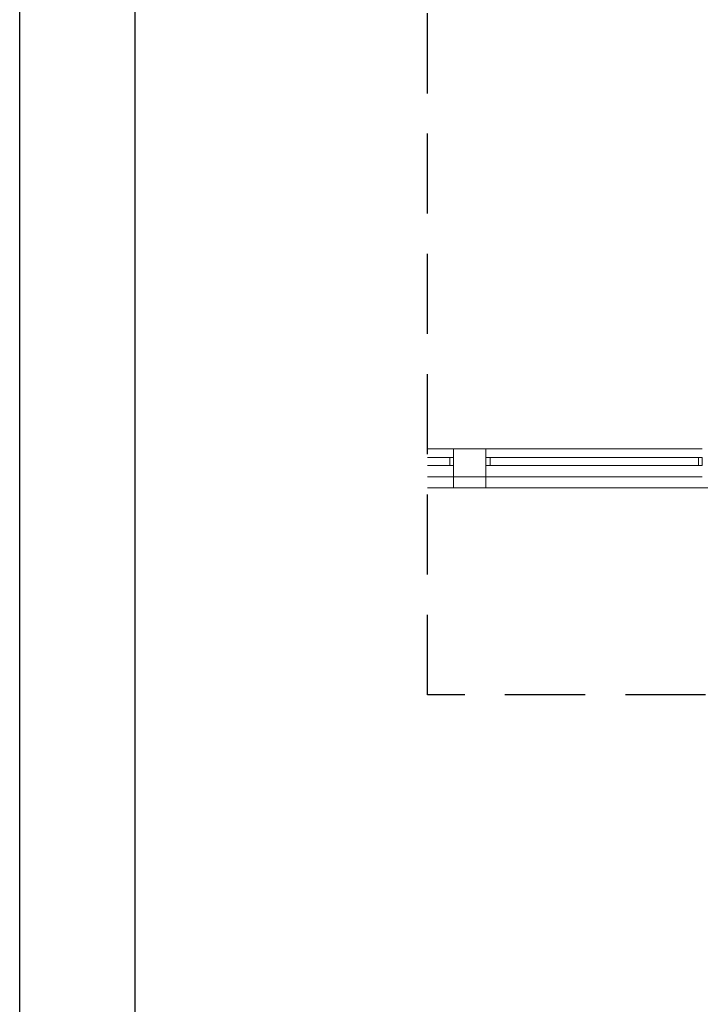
# Model space of a CAD drawing. Header units: centimetres. Extents: x -16053 to 7031, y -7778 to 254.
# Tile 44 of 256: x -16053 to -15205, y -4584 to -3356. Entities that reach past the tile are written whole.
import ezdxf

# ---------------------------------------------------------------- set-up
doc = ezdxf.new("R2010")
doc.units = ezdxf.units.CM
doc.header["$MEASUREMENT"] = 0
doc.linetypes.add('DASHED', pattern=[0.75, 0.5, -0.25])
doc.layers.get('0').update_dxf_attribs({"linetype": 'CONTINUOUS'})
doc.layers.add('konstrukcja', color=250, linetype='CONTINUOUS', lineweight=15)
doc.layers.add('OPISY ELEKTRYCZNE', color=120, linetype='CONTINUOUS')

msp = doc.modelspace()

# ---------------------------------------------------------------- linework, layer by layer
at = {"linetype": 'DASHED', "lineweight": -2, "ltscale": 200}
msp.add_lwpolyline([(-15544.93, -2176.305), (-13998.559, -2176.305), (-13998.559, -4197.793), (-15544.93, -4197.793)], close=True, dxfattribs=at)
at = {"layer": 'konstrukcja', "linetype": 'Continuous'}
for points in [[(-15544.93, -3939.522), (-14205.565, -3939.522), (-14205.565, -2692.496), (-14205.565, -2678.409), (-15544.93, -2678.409)], [(-15512.721, -3890.804), (-15544.93, -3890.804)], [(-15512.721, -3926.022), (-15512.721, -3890.804), (-15512.721, -3926.022), (-15472.221, -3926.022), (-15472.221, -3890.804), (-15472.221, -3926.022)], [(-15472.221, -3890.804), (-15512.721, -3890.804)], [(-15512.721, -3926.022), (-15512.721, -3890.804), (-15512.721, -3926.022), (-15472.221, -3926.022), (-15472.221, -3890.804), (-15472.221, -3926.022)], [(-15202.807, -3890.804), (-15472.221, -3890.804)], [(-15544.93, -3911.935), (-15517.416, -3911.935), (-15517.416, -3901.956), (-15544.93, -3901.956)], [(-15512.721, -3911.935), (-15512.721, -3901.956), (-15517.416, -3901.956), (-15517.416, -3911.935), (-15512.721, -3911.935)], [(-15466.938, -3911.935), (-15466.938, -3901.956), (-15472.221, -3901.956), (-15472.221, -3911.935), (-15466.938, -3911.935)], [(-15466.938, -3911.935), (-15207.502, -3911.935), (-15207.502, -3901.956), (-15466.938, -3901.956), (-15466.938, -3911.935)], [(-15202.807, -3911.935), (-15202.807, -3901.956), (-15207.502, -3901.956), (-15207.502, -3911.935), (-15202.807, -3911.935)], [(-15512.721, -3926.022), (-15544.93, -3926.022)], [(-15472.221, -3926.022), (-15512.721, -3926.022)], [(-15512.721, -3926.022), (-15512.721, -3939.522)], [(-15202.807, -3926.022), (-15472.221, -3926.022)], [(-15472.221, -3926.022), (-15472.221, -3939.522)]]:
    msp.add_lwpolyline(points, dxfattribs=at)
at = {"layer": 'OPISY ELEKTRYCZNE', "linetype": 'ByBlock'}
for points in [[(-16053.303, 208.272), (-10394.63, 208.272), (-10394.63, -7195.77), (-16053.303, -7195.77)], [(-16053.303, 208.272), (-15909.694, 208.272), (-15909.694, -7195.77), (-16053.303, -7195.77)]]:
    msp.add_lwpolyline(points, close=True, dxfattribs=at)

doc.saveas('drawing.dxf')
